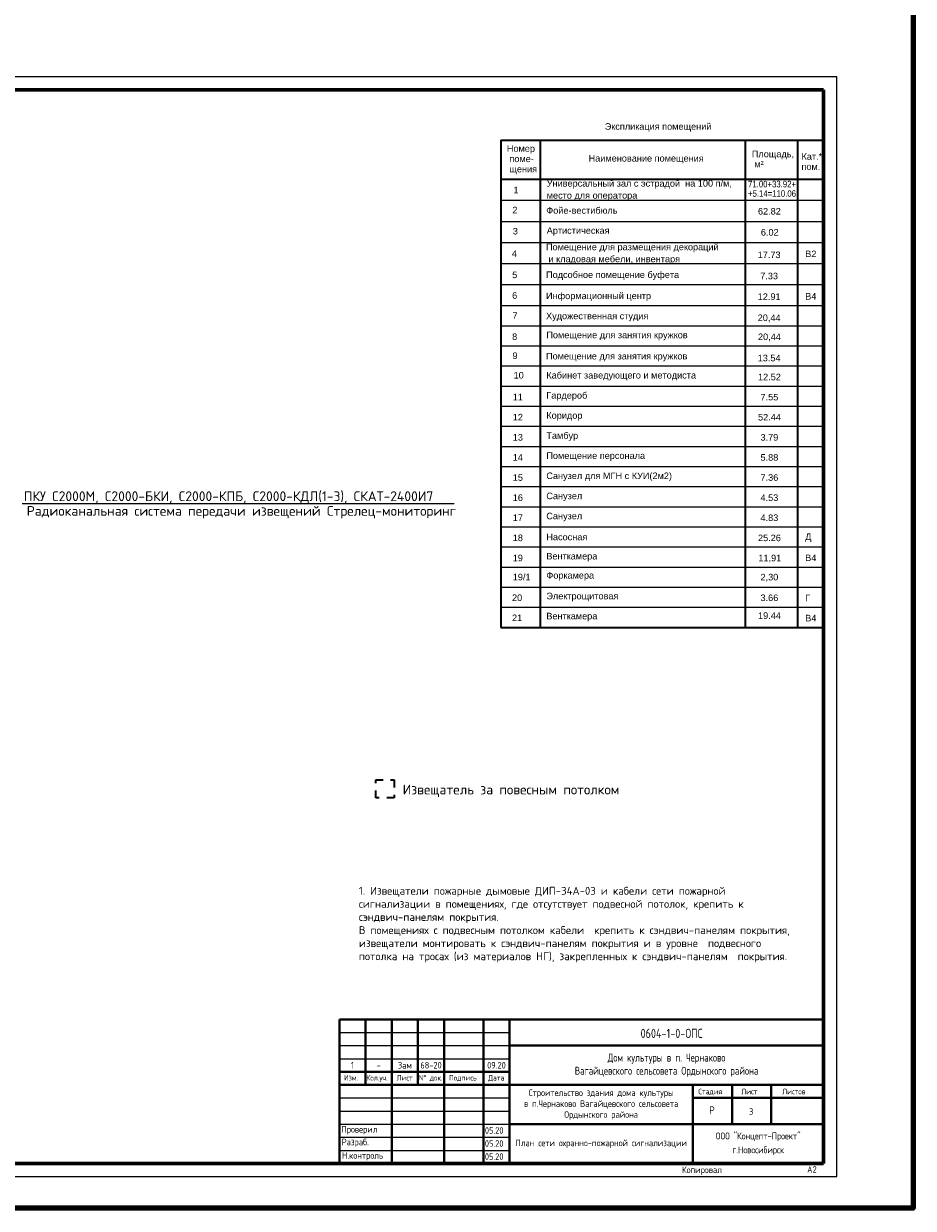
# Model space of a CAD drawing. Header units: millimetres. Extents: x -119471 to 297097, y -64331 to 65495.
# Tile 21 of 54: x -89296 to -55308, y -49401 to -4160. Entities that reach past the tile are written whole.
import ezdxf
from ezdxf.enums import TextEntityAlignment as Align

# ---------------------------------------------------------------- set-up
doc = ezdxf.new("R2010")
doc.units = ezdxf.units.MM
doc.linetypes.add('Dashed', pattern=[564.444447, 282.222223, -282.222223])
for name, color, linetype, lineweight in [('12 рамка штамп', 250, 'Continuous', 35), ('13 названия помещений', 14, 'Continuous', 25), ('60 Оповещение', 213, 'Continuous', 35), ('Формат', 7, 'Continuous', 50)]:
    doc.layers.add(name, color=color, linetype=linetype, lineweight=lineweight)
doc.styles.add('GOST 2.304', font='cs_gost2304.shx')
doc.styles.add('My styl2', font='isocpeur.ttf')
doc.styles.add('ГОСТ 2.304', font='CS_Gost2304.shx')
doc.styles.add('СГЕНЕРИР_СТИЛЬ_1', font='arial.ttf')

# ---------------------------------------------------------------- blocks, each defined once
blk = doc.blocks.new('штамп')
at = {"layer": 'Формат', "color": 7, "linetype": 'Continuous', "lineweight": 40, "ltscale": 10, "extrusion": (0, 1, 0)}
for points, elevation in [([(-3954597, 0), (-3973097, 0)], -1274694), ([(-3961097, 0), (-3973097, 0)], -1275694), ([(-3954597, 0), (-3961097, 0)], -1276694), ([(-3954597, 0), (-3973097, 0)], -1277194), ([(-3968097, 0), (-3973097, 0)], -1277694), ([(-3961097, 0), (-3973097, 0)], -1278694)]:
    blk.add_lwpolyline(points, dxfattribs=dict(at, elevation=elevation))
at = {"layer": 'Формат', "color": 7, "linetype": 'Continuous', "lineweight": 40, "ltscale": 10, "extrusion": (1, 0, 0)}
for points, elevation in [([(-1280194, 0), (-1274694, 0)], 3954597), ([(-1274694, 0), (-1277194, 0)], 3955597), ([(-1274694, 0), (-1280194, 0)], 3956597), ([(-1274694, 0), (-1277194, 0)], 3957597), ([(-1274694, 0), (-1280194, 0)], 3958597), ([(-1274694, 0), (-1280194, 0)], 3960097), ([(-1280194, 0), (-1274695, 0)], 3961097), ([(-1280194, 0), (-1277194, 0)], 3968097), ([(-1277194, 0), (-1280194, 0)], 3968097), ([(-1277194, 0), (-1278694, 0)], 3969597), ([(-1277194, 0), (-1278694, 0)], 3971097)]:
    blk.add_lwpolyline(points, dxfattribs=dict(at, elevation=elevation))
at = {"layer": 'Формат', "color": 7, "linetype": 'Continuous', "lineweight": 25, "extrusion": (0, 1, 0)}
for elevation in [-1275194, -1275694, -1276194, -1277694, -1278194, -1278194, -1278694, -1278694, -1279194, -1279194, -1279694, -1279694]:
    blk.add_lwpolyline([(-3954597, 0), (-3961097, 0)], dxfattribs=dict(at, elevation=elevation))
at = {"layer": '12 рамка штамп', "style": 'GOST 2.304'}
for s, p in [('Проверил', (3954673, -1279015)), ('Разраб.', (3954685, -1279501)), ('Н.контроль', (3954699, -1280013))]:
    blk.add_text(s, height=250, dxfattribs=at).set_placement(p)
at = {"layer": '12 рамка штамп', "linetype": 'Continuous', "attachment_point": 5, "style": 'GOST 2.304'}
for s, insert, char_height in [('\\A1;0604-1-0-ОПС', (3967288, -1275226), 350), ('Дом культуры в п. Чернаково \\PВагайцевского сельсовета Ордынского района', (3967097, -1276444), 300), ('Строительство здания дома культуры\\Pв п.Чернаково Вагайцевского сельсовета\\PОрдынского района', (3964597, -1277944), 250)]:
    blk.add_mtext(s, dxfattribs=dict(at, insert=insert, char_height=char_height))
at = {"layer": 'Формат', "linetype": 'Continuous', "style": 'GOST 2.304'}
for s, height, p in [('Изм.', 210, (3954774, -1277027)), ('Кол.уч.', 210, (3955622, -1277027)), ('Лист', 210, (3956784, -1277027)), ('N%%D док.', 210, (3957626, -1277027)), ('Подпись', 210, (3958784, -1277027)), ('Дата', 210, (3960284, -1277027)), ('Стадия', 210, (3968311, -1277554)), ('Лист', 210, (3969956, -1277554)), ('Листов', 210, (3971516, -1277554)), ('05.20', 250, (3960154, -1279058)), ('05.20', 250, (3960154, -1279558)), ('05.20', 250, (3960154, -1280058))]:
    blk.add_text(s, height=height, dxfattribs=at).set_placement(p)
at = {"layer": 'Формат', "style": 'GOST 2.304'}
blk.add_text('Р', height=300, dxfattribs=at).set_placement((3968734, -1278314))
for s, p in [('ООО "Концепт-Проект"', (3970597, -1279143)), ('г.Новосибирск', (3970597, -1279675))]:
    blk.add_text(s, height=260, dxfattribs=at).set_placement(p, align=Align.MIDDLE_CENTER)

msp = doc.modelspace()

# ---------------------------------------------------------------- linework, layer by layer
at = {"linetype": 'Continuous', "lineweight": 35}
for p, q in [((-71065.4, -8603.5), (-58733.9, -8603.5)), ((-71065.4, -8603.5), (-71065.4, -27213.5)), ((-69565.4, -8603.5), (-69565.4, -27213.5)), ((-61733.9, -8603.5), (-61733.9, -27213.5)), ((-59733.9, -8603.5), (-59733.9, -27213.5)), ((-71065.4, -10103.5), (-58733.9, -10103.5)), ((-71065.4, -27213.5), (-58733.9, -27213.5))]:
    msp.add_line(p, q, dxfattribs=at)
at = {"linetype": 'Continuous'}
for p, q in [((-71065.4, -10903.5), (-58733.9, -10903.5)), ((-71065.4, -11710.9), (-58733.9, -11710.9)), ((-71065.4, -12510.9), (-58733.9, -12510.9)), ((-71065.4, -13318.2), (-58733.9, -13318.2)), ((-71065.4, -14118.2), (-58733.9, -14118.2)), ((-71065.4, -14925.5), (-58733.9, -14925.5)), ((-71065.4, -15693.5), (-58733.9, -15693.5)), ((-71065.4, -16461.5), (-58733.9, -16461.5)), ((-71065.4, -17229.5), (-58733.9, -17229.5)), ((-71065.4, -17997.5), (-58733.9, -17997.5)), ((-71065.4, -18765.5), (-58733.9, -18765.5)), ((-71065.4, -19533.5), (-58733.9, -19533.5)), ((-71065.4, -20301.5), (-58733.9, -20301.5)), ((-71065.4, -21069.5), (-58733.9, -21069.5)), ((-71065.4, -21837.5), (-58733.9, -21837.5)), ((-71065.4, -22605.5), (-58733.9, -22605.5)), ((-71065.4, -23373.5), (-58733.9, -23373.5)), ((-71065.4, -24141.5), (-58733.9, -24141.5)), ((-71065.4, -24909.5), (-58733.9, -24909.5)), ((-71065.4, -25677.5), (-58733.9, -25677.5)), ((-71065.4, -26445.5), (-58733.9, -26445.5)), ((-71065.4, -27213.5), (-58733.9, -27213.5))]:
    msp.add_line(p, q, dxfattribs=at)
at = {"layer": '12 рамка штамп', "color": 7, "linetype": 'Continuous', "lineweight": 25, "ltscale": 100, "extrusion": (0, 1, 0)}
for points, elevation in [([(58233.9, 0), (117633.9, 0)], -6187.3), ([(117633.9, 0), (58233.9, 0)], -48187.3)]:
    msp.add_lwpolyline(points, dxfattribs=dict(at, elevation=elevation))
at = {"layer": '12 рамка штамп', "color": 7, "linetype": 'Continuous', "lineweight": 25, "ltscale": 100, "extrusion": (1, 0, 0), "elevation": -58233.9}
msp.add_lwpolyline([(-48187.3, 0), (-6187.3, 0)], dxfattribs=at)
at = {"layer": '12 рамка штамп', "color": 7, "linetype": 'Continuous', "lineweight": 60, "ltscale": 100, "extrusion": (0, 1, 0)}
for points, elevation in [([(58733.9, 0), (115633.9, 0)], -6687.3), ([(115633.9, 0), (58733.9, 0)], -47687.3), ([(77233.9, 0), (58733.9, 0)], -47687.3)]:
    msp.add_lwpolyline(points, dxfattribs=dict(at, elevation=elevation))
at = {"layer": '12 рамка штамп', "color": 7, "linetype": 'Continuous', "lineweight": 60, "ltscale": 100, "extrusion": (1, 0, 0), "elevation": -58733.9}
for points in [[(-47687.3, 0), (-6687.3, 0)], [(-47687.3, 0), (-42187.3, 0)]]:
    msp.add_lwpolyline(points, dxfattribs=at)
at = {"layer": '13 названия помещений', "lineweight": 25, "ltscale": 100}
msp.add_line((-89347.8, -22479.5), (-72855.4, -22479.5), dxfattribs=at)
at = {"layer": '60 Оповещение', "lineweight": 100, "ltscale": 100}
msp.add_lwpolyline([(-119470.9, 27105.8), (-55308.1, 27105.8), (-55308.1, -49400.6), (-119470.9, -49400.6)], close=True, dxfattribs=at)
at = {"layer": '60 Оповещение', "color": 1, "linetype": 'Dashed'}
msp.add_lwpolyline([(-75842.4, -33042), (-75144.4, -33042), (-75144.4, -33724.1), (-75842.4, -33724.1)], close=True, dxfattribs=at)

# ---------------------------------------------------------------- block references
at = {"color": 7, "linetype": 'Continuous', "lineweight": 15}
msp.add_blockref('штамп', (-4031831.2, 1232506.8), dxfattribs=at)

# ---------------------------------------------------------------- texts
at = {"ltscale": 100, "style": 'My styl2'}
for s, p in [('ПКУ С2000М, С2000-БКИ, С2000-КПБ, С2000-КДЛ(1-3), СКАТ-2400И7 ', (-89296.2, -22392.6)), ('Радиоканальная система передачи извещений Стрелец-мониторинг', (-89180.1, -22953))]:
    msp.add_text(s, height=375.046, dxfattribs=at).set_placement(p)
at = {"linetype": 'Continuous', "char_height": 250, "style": 'СГЕНЕРИР_СТИЛЬ_1'}
for s, insert, attachment_point in [('\\A1;{\\fArial|b0|i0|c204|p38;Экспликация помещений}', (-67097.8, -8282.1), 7), ('\\A1;{\\fArial|b0|i0|c204|p38;Наименование помещения}', (-67713.2, -9496.8), 7), ('\\A1;{\\fArial|b0|i0|c204|p38;1}', (-70584.8, -10636.8), 7), ('\\A1;{\\fArial|b0|i0|c204|p38;2}', (-70629.5, -11403.6), 7), ('\\A1;{\\fArial|b0|i0|c204|p38;Фойе-вестибюль}', (-69330.8, -11294), 4), ('\\A1;{\\fArial|b0|i0|c204|p38;3}', (-70608.1, -12213.1), 7), ('\\A1;{\\fArial|b0|i0|c204|p38;Артистическая}', (-69313.9, -12096.3), 4), ('\\A1;{\\fArial|b0|i0|c204|p38;4}', (-70646.1, -13068.3), 7), ('\\A1;{\\fArial|b0|i0|c204|p38;5}', (-70633.1, -13879.6), 7), ('\\A1;Подсобное помещение буфета', (-69340.2, -13783.5), 4), ('\\A1;{\\fArial|b0|i0|c204|p38;6}', (-70636.1, -14668), 7), ('\\A1;Информационный центр', (-69340.2, -14590.8), 4), ('\\A1;{\\fArial|b0|i0|c204|p38;7}', (-70620.8, -15429.6), 7), ('\\A1;{\\fArial|b0|i0|c204|p38;Художественная студия }', (-69340.2, -15358.8), 4), ('\\A1;{\\fArial|b0|i0|c204|p38;8}', (-70634.9, -16243.4), 7), ('\\A1;{\\fArial|b0|i0|c204|p38;Помещение для занятия кружков}', (-69328.4, -16085.2), 4), ('\\A1;{\\fArial|b0|i0|c204|p38;9}', (-70622.8, -16969.7), 7), ('\\A1;{\\fArial|b0|i0|c204|p38;Помещение для занятия кружков }', (-69340.2, -16894.8), 4), ('\\A1;{\\fArial|b0|i0|c204|p38;10}', (-70579.5, -17714.5), 7), ('\\A1;{\\fArial|b0|i0|c204|p38;Кабинет заведующего и методиста}', (-69328.4, -17623.5), 4), ('\\A1;{\\fArial|b0|i0|c204|p38;11}', (-70611.1, -18543.3), 7), ('\\A1;{\\fArial|b0|i0|c204|p38;Гардероб}', (-69328.4, -18391.5), 4), ('\\A1;{\\fArial|b0|i0|c204|p38;12}', (-70611.1, -19311.3), 7), ('\\A1;{\\fArial|b0|i0|c204|p38;Коридор}', (-69328.4, -19157.3), 4), ('\\A1;{\\fArial|b0|i0|c204|p38;13}', (-70611.1, -20083.5), 7), ('\\A1;{\\fArial|b0|i0|c204|p38;Тамбур }', (-69328.4, -19927.5), 4), ('\\A1;{\\fArial|b0|i0|c204|p38;14}', (-70611.1, -20847.3), 7), ('\\A1;{\\fArial|b0|i0|c204|p38;Помещение персонала}', (-69328.4, -20693.2), 4), ('\\A1;{\\fArial|b0|i0|c204|p38;15}', (-70611.1, -21619.4), 7), ('\\A1;{\\fArial|b0|i0|c204|p38;Санузел для МГН с КУИ(2м2)}', (-69328.4, -21463.2), 4), ('\\A1;{\\fArial|b0|i0|c204|p38;16}', (-70611.1, -22387.4), 7), ('\\A1;{\\fArial|b0|i0|c204|p38;Санузел}', (-69328.4, -22231.3), 4), ('\\A1;{\\fArial|b0|i0|c204|p38;17}', (-70611.1, -23151.3), 7), ('\\A1;{\\fArial|b0|i0|c204|p38;Санузел}', (-69328.4, -22999.3), 4), ('\\A1;{\\fArial|b0|i0|c204|p38;18}', (-70611.1, -23923.4), 7), ('\\A1;Насосная', (-69328.4, -23765.4), 4), ('\\A1;{\\fArial|b0|i0|c204|p38;Венткамера}', (-69328.4, -24533.2), 4), ('\\A1;{\\fArial|b0|i0|c204|p38;19}', (-70611.1, -24691.4), 7), ('\\A1;{\\fArial|b0|i0|c204|p38;19/1}', (-70611.1, -25421.5), 7), ('\\A1;{\\fArial|b0|i0|c204|p38;Форкамера}', (-69328.4, -25263.4), 4), ('\\A1;{\\fArial|b0|i0|c204|p38;20}', (-70638.9, -26211), 7), ('\\A1;{\\fArial|b0|i0|c204|p38;Электрощитовая}', (-69328.4, -26055), 4), ('\\A1;{\\fArial|b0|i0|c204|p38;21}', (-70638.9, -26974.9), 7), ('\\A1;{\\fArial|b0|i0|c204|p38;Венткамера}', (-69328.4, -26820.8), 4)]:
    msp.add_mtext(s, dxfattribs=dict(at, insert=insert, attachment_point=attachment_point))
at = {"linetype": 'Continuous', "char_height": 250, "attachment_point": 7, "style": 'СГЕНЕРИР_СТИЛЬ_1'}
for s, insert, line_spacing_factor in [('\\A1;{\\fArial|b0|i0|c204|p38;Номер\\P\\fArial|b0|i0|c204|p38; поме-\\P\\fArial|b0|i0|c204|p38; щения}', (-70837.2, -9910.2), 0.941896), ('\\A1;{\\fArial|b0|i0|c204|p38;Площадь,\\P\\fArial|b0|i0|c204|p38; м²}', (-61477.9, -9651.3), 0.936117), ('\\A1;{\\fArial|b0|i0|c204|p38;Кат.*\\P\\fArial|b0|i0|c204|p38;пом.}', (-59581, -9746), 0.933765)]:
    msp.add_mtext(s, dxfattribs=dict(at, insert=insert, line_spacing_factor=line_spacing_factor))
at = {"linetype": 'Continuous', "char_height": 250, "attachment_point": 4, "style": 'СГЕНЕРИР_СТИЛЬ_1'}
for s, insert, width, line_spacing_factor in [('\\A1;Универсальный зал с эстрадой  на 100 п/м, \\Pместо для оператора ', (-69313.9, -10524.5), 7579.983, 1.102037), ('\\A1;Помещение для размещения декораций\\P и кладовая мебели, инвентаря', (-69341.7, -12953.7), 7607.803, 1.102435)]:
    msp.add_mtext(s, dxfattribs=dict(at, insert=insert, width=width, line_spacing_factor=line_spacing_factor))
at = {"color": 7, "linetype": 'Continuous', "char_height": 250, "attachment_point": 4, "style": 'СГЕНЕРИР_СТИЛЬ_1'}
for s, insert in [('\\A1;{\\W0.850000x;\\fArial|b0|i0|c204|p38;71.00+33.92+}', (-61622.3, -10286.5)), ('\\A1;{\\W0.850000x;\\fArial|b0|i0|c204|p38;+5.14=110.06}', (-61622.8, -10648)), ('\\A1;{\\fArial|b0|i0|c204|p38;62.82}', (-61243.6, -11324.3)), ('\\A1;{\\fArial|b0|i0|c204|p38;6.02}', (-61131.8, -12129.5)), ('\\A1;{\\fArial|b0|i0|c204|p38;17.73}', (-61254.5, -12989.1)), ('\\A1;{\\fArial|b0|i0|c204|p38;В2}', (-59437.7, -12950.9)), ('\\A1;{\\fArial|b0|i0|c204|p38;7.33}', (-61156.6, -13796.3)), ('\\A1;{\\fArial|b0|i0|c204|p38;12.91}', (-61253, -14584.6)), ('\\A1;В4', (-59437.7, -14572.4)), ('\\A1;{\\fArial|b0|i0|c204|p38;20,44}', (-61253, -15414.1)), ('\\A1;{\\fArial|b0|i0|c204|p38;20,44}', (-61241.2, -16140.5)), ('\\A1;{\\fArial|b0|i0|c204|p38;13.54}', (-61253, -16928)), ('\\A1;{\\fArial|b0|i0|c204|p38;12.52}', (-61241.2, -17654.3)), ('\\A1;{\\fArial|b0|i0|c204|p38;7.55}', (-61146.3, -18422.3)), ('\\A1;{\\fArial|b0|i0|c204|p38;52.44}', (-61241.2, -19190.3)), ('\\A1;{\\fArial|b0|i0|c204|p38;3.79}', (-61146.3, -19958.4)), ('\\A1;{\\fArial|b0|i0|c204|p38;5.88}', (-61146.3, -20726.3)), ('\\A1;{\\fArial|b0|i0|c204|p38;7.36}', (-61146.3, -21494.4)), ('\\A1;{\\fArial|b0|i0|c204|p38;4.53}', (-61146.3, -22262.4)), ('\\A1;{\\fArial|b0|i0|c204|p38;4.83}', (-61146.3, -23030.4)), ('\\A1;{\\fArial|b0|i0|c204|p38;25.26}', (-61241.2, -23798.3)), ('\\A1;Д', (-59437.7, -23788.4)), ('\\A1;{\\fArial|b0|i0|c204|p38;11,91}', (-61228.6, -24588.5)), ('\\A1;В4', (-59437.7, -24556.4)), ('\\A1;{\\fArial|b0|i0|c204|p38;2,30}', (-61146.3, -25318.7)), ('\\A1;{\\fArial|b0|i0|c204|p38;3.66}', (-61146.3, -26086)), ('\\A1;Г', (-59437.7, -26092.4)), ('\\A1;{\\fArial|b0|i0|c204|p38;19.44}', (-61241.2, -26768.8)), ('\\A1;В4', (-59437.7, -26860.4))]:
    msp.add_mtext(s, dxfattribs=dict(at, insert=insert))
at = {"ltscale": 100, "attachment_point": 1, "style": 'My styl2'}
for s, insert, char_height, width in [('Извещатель за повесным потолком', (-74816.2, -33220.6), 375.046, 21987.063), ('1. Извещатели пожарные дымовые ДИП-34А-03 и кабели сети пожарной  сигнализации в помещениях, где отсутствует подвесной потолок, крепить к сэндвич-панелям покрытия. \\PВ помещениях с подвесным потолком кабели  крепить к сэндвич-панелям покрытия, извещатели монтировать к сэндвич-панелям покрытия и в уровне  подвесного потолка на тросах (из материалов НГ), закрепленных к сэндвич-панелям  покрытия.', (-76490.8, -37125.1), 300, 16605)]:
    msp.add_mtext(s, dxfattribs=dict(at, insert=insert, char_height=char_height, width=width))
at = {"layer": '12 рамка штамп', "style": 'ГОСТ 2.304'}
msp.add_text('3', height=250, dxfattribs=at).set_placement((-61585.3, -45831.7))
at = {"layer": '12 рамка штамп', "linetype": 'Continuous', "char_height": 250, "attachment_point": 5, "line_spacing_factor": 0.940166, "style": 'ГОСТ 2.304'}
for s, insert, width in [('\\A1;1', (-76733.9, -43937.3), 1000), ('\\A1;Зам', (-74733.9, -43937.3), 1000), ('\\A1;68-20', (-73733.9, -43937.3), 1000), ('\\A1;09.20', (-71233.9, -43937.3), 1000), ('\\A1;-', (-75733.9, -43937.3), 1000), ('\\A1;План сети охранно-пожарной сигнализации', (-67233.9, -46937.3), 7000)]:
    msp.add_mtext(s, dxfattribs=dict(at, insert=insert, width=width))
at = {"layer": '12 рамка штамп', "linetype": 'Continuous', "lineweight": 25, "ltscale": 100, "char_height": 250, "attachment_point": 1}
for s, insert, width in [('\\Fcs_gost2304.shx;\\W1.0000000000;\\T1.0000000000;\\o\\lКопировал', (-64146.4, -47805.8), 1750), ('\\Fcs_gost2304.shx;\\W1.0000000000;\\T1.0000000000;\\o\\lA2', (-59366.1, -47792.9), 508.169)]:
    msp.add_mtext(s, dxfattribs=dict(at, insert=insert, width=width))

doc.saveas('drawing.dxf')
